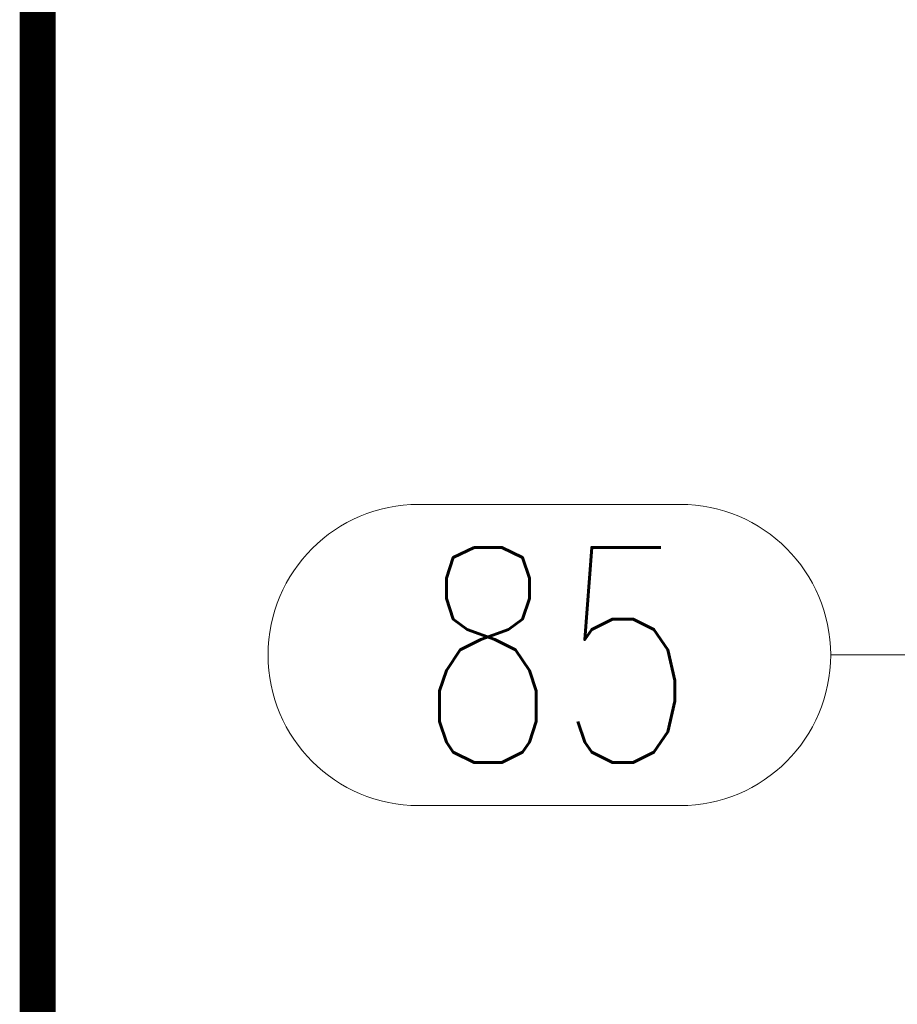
# Model space of a CAD drawing. Header units: millimetres. Extents: x 3526 to 4380, y 11541 to 12002.
# Tile 10 of 127: x 3557 to 3570, y 11724 to 11737. Entities that reach past the tile are written whole.
import ezdxf

# ---------------------------------------------------------------- set-up
doc = ezdxf.new("R2010")
doc.units = ezdxf.units.MM
doc.header["$LTSCALE"] = 10
doc.layers.add('_RAMKA', color=7, linetype='Continuous', lineweight=35)
doc.layers.add('PS_Pos', color=1, linetype='Continuous', lineweight=15)
doc.styles.add('simplex', font='simplex.shx', dxfattribs={"width": 0.75})

# ---------------------------------------------------------------- blocks, each defined once
blk = doc.blocks.new('*X622')
at = {"color": 1}
for p, q in [((3562.95, 11730.49), (3566.593, 11730.49)), ((3578.095, 11730.476), (3573.693, 11728.39)), ((3568.693, 11728.39), (3573.693, 11728.39)), ((3562.95, 11726.29), (3566.593, 11726.29))]:
    blk.add_line(p, q, dxfattribs=at)
for centre, start, end in [((3562.95, 11728.39), 90, 270), ((3566.593, 11728.39), 270, 90)]:
    blk.add_arc(centre, 2.1, start, end, dxfattribs=at)
at = {"color": 2, "style": 'simplex', "width": 0.75}
blk.add_text('85', height=3, dxfattribs=at).set_placement((3562.95, 11726.89))

msp = doc.modelspace()

# ---------------------------------------------------------------- linework, layer by layer
at = {"layer": '_RAMKA', "lineweight": -3, "const_width": 0.5}
msp.add_lwpolyline([(3557.638, 11563.623), (4367.638, 11563.623), (4367.638, 11963.623), (3557.638, 11963.623)], close=True, dxfattribs=at)

# ---------------------------------------------------------------- block references
at = {"layer": 'PS_Pos'}
msp.add_blockref('*X622', (0, 0), dxfattribs=at)

doc.saveas('drawing.dxf')
